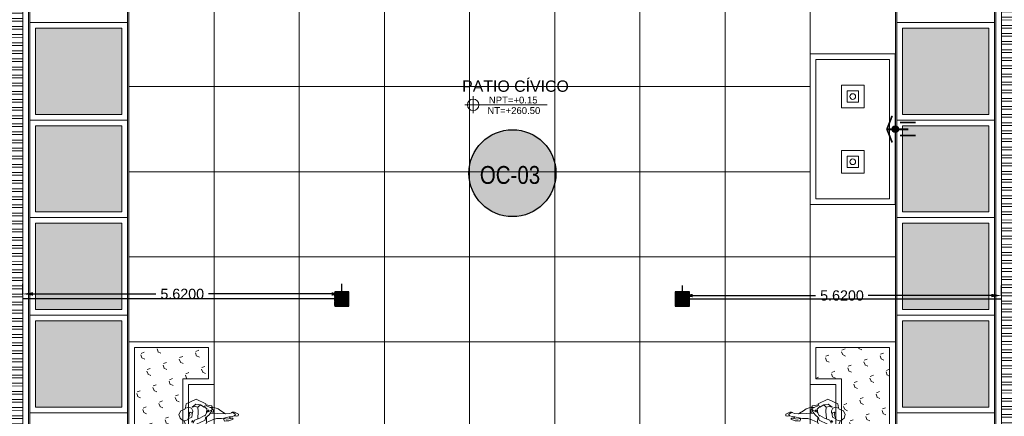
# Model space of a CAD drawing. Header units: millimetres. Extents: x -8931983 to 9630244, y 4 to 18563053.
# Tile 169 of 256: x 349116.26 to 349133.6, y 9281957.44 to 9281964.43. Entities that reach past the tile are written whole.
import ezdxf

# ---------------------------------------------------------------- set-up
doc = ezdxf.new("R2010")
doc.units = ezdxf.units.MM
for name, color, linetype, lineweight in [('.', 7, 'Continuous', 0), ('0_ CUNETAS', 151, 'Continuous', 5), ('13.-ALE_PRESENTACION', 7, 'Continuous', 0), ('AS MUROS', 2, 'Continuous', 5), ('AS MUROS-05', 230, 'Continuous', 9), ('CUNETAS', 5, 'Continuous', 0), ('G-ANNO-DIMS', 7, 'Continuous', 5), ('HIERVA', 108, 'Continuous', 0), ('PERSONAS', 251, 'Continuous', 5), ('plum01', 8, 'Continuous', 0), ('TEXTO AMBIENTES', 7, 'Continuous', 30), ('textos 1', 4, 'Continuous', 40), ('vereda', 254, 'Continuous', 5), ('VEREDAD', 130, 'Continuous', 9)]:
    doc.layers.add(name, color=color, linetype=linetype, lineweight=lineweight)
for name, color, linetype, lineweight, true_color in [('0_PISOS', 252, 'Continuous', 0, 0x8a8a8a), ('AS  ACHURADOS-01', 8, 'Continuous', 0, 0x828282), ('BRUÑA', 8, 'Continuous', 0, 0x7d7d7d), ('PISO Cemento pulido', 254, 'Continuous', 5, 0xd1d1d1), ('VIDRIO 6', 160, 'Continuous', 0, 0x4242ff)]:
    doc.layers.add(name, color=color, linetype=linetype, lineweight=lineweight, true_color=true_color)
for name, color, linetype in [('C-ROAD-MARK', 212, 'Continuous'), ('Lineas', 7, 'Continuous'), ('P', 2, 'Continuous')]:
    doc.layers.add(name, color=color, linetype=linetype)
doc.styles.add('Arial_1', font='arial.ttf', dxfattribs={"height": 0.15})
doc.styles.add('Cota B', font='swissck.ttf')
doc.styles.get("Standard").update_dxf_attribs({"font": 'arial.ttf'})
doc.dimstyles.get("Standard").update_dxf_attribs({"dimtxt": 0.18, "dimasz": 0.18, "dimexe": 0.18, "dimexo": 0.0625, "dimgap": 0.09, "dimtad": 0, "dimtih": 1, "dimtoh": 1, "dimdec": 4, "dimzin": 0, "dimdsep": 46, "dimtxsty": 'Standard', "dimcen": 0.09, "dimadec": 0, "dimazin": 0, "dimtfac": 1, "dimtdec": 4, "dimtofl": 0, "dimtmove": 0, "dimatfit": 3, "dimfxl": 1, "dimtolj": 1, "dimtzin": 0, "dimarcsym": 0})
pattern_1 = [(335.493494, (-5036.63636, -1392.46373), (0.285509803, 0.106710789), [0.05715, -0.373902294]), (290.493494, (-5036.63636, -1392.46373), (0.285509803, 0.10671079), [0.05715, -0.24765]), (20.493494, (-5036.63636, -1392.46373), (-0.10671079, 0.285509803), [0.05715, -0.24765])]
pattern_2 = [(335.493494, (-5036.63636, -1395.46373), (0.285509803, 0.106710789), [0.05715, -0.373902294]), (290.493494, (-5036.63636, -1395.46373), (0.285509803, 0.10671079), [0.05715, -0.24765]), (20.493494, (-5036.63636, -1395.46373), (-0.10671079, 0.285509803), [0.05715, -0.24765])]

# ---------------------------------------------------------------- blocks, each defined once
blk = doc.blocks.new('red drenaje')
at = {"layer": '0_ CUNETAS', "lineweight": 0}
h = blk.add_hatch(dxfattribs=at)
h.set_pattern_fill('ANSI32', color=256, scale=0.015, angle=135)
h.set_pattern_definition([(180, (7.20997, 111.0331), (0, -0.142875), []), (180, (7.16235, 111.08073), (0, -0.142875), [])])
h.paths.add_polyline_path([(-34.72, 70.028), (-35.12, 70.028), (-35.12, 32.391), (-34.72, 32.557)])
h = blk.add_hatch(dxfattribs=at)
h.set_pattern_fill('ANSI32', color=256, scale=0.015, angle=135)
h.set_pattern_definition([(180, (7.4, 110.9101), (0, -0.142875), []), (180, (7.35238, 110.95773), (0, -0.142875), [])])
h.paths.add_polyline_path([(-17.48, 13.093), (-17.08, 13.093), (-17.08, 69.905), (-17.48, 69.905)])
for p, q in [((-34.72, 70.028), (-34.72, 32.557)), ((-34.62, 70.028), (-34.62, 32.598)), ((-17.58, 70.028), (-17.58, 13.093)), ((-17.48, 69.905), (-17.48, 13.6))]:
    blk.add_line(p, q, dxfattribs=at)
for points in [[(-35.12, 70.028), (-34.72, 70.028), (-34.72, 32.557), (-35.12, 32.391), (-35.12, 70.028)], [(-17.48, 69.905), (-17.08, 69.905), (-17.08, 13.093), (-17.48, 13.093), (-17.48, 69.905)]]:
    blk.add_lwpolyline(points, dxfattribs=at)
blk = doc.blocks.new('sentada')
at = {"layer": 'PERSONAS', "color": 217, "true_color": 0x93278f}
blk.add_line((0, 0.188), (-0.039, 0.169), dxfattribs=at)
blk.add_lwpolyline([(-0.151, 0.212), (-0.186, 0.347), (-0.169, 0.365), (-0.178, 0.399), (-0.221, 0.467), (-0.22, 0.483), (-0.186, 0.501), (-0.16, 0.484), (-0.129, 0.458), (-0.099, 0.403), (-0.091, 0.367), (-0.063, 0.359), (-0.019, 0.235), (0.019, 0.285), (0.044, 0.342), (0.05, 0.37), (0.077, 0.387), (0.109, 0.344), (0.083, 0.265), (0.092, 0.26), (0.087, 0.208), (0.054, 0.195), (0, 0.188), (0.056, 0.051), (0.124, 0.024), (0.151, 0.01), (0.172, -0.014), (0.189, -0.131), (0.141, -0.221), (0.077, -0.263), (0.086, -0.312), (0.058, -0.362), (0.007, -0.394), (-0.048, -0.371), (-0.079, -0.336), (-0.089, -0.329), (-0.197, -0.36), (-0.255, -0.331), (-0.326, -0.198), (-0.348, -0.038), (-0.34, 0.004), (-0.349, 0.082), (-0.234, 0.172), (-0.228, 0.189), (-0.174, 0.21), (-0.166, 0.202)], close=True, dxfattribs=at)
for points in [[(-0.091, 0.365), (-0.171, 0.365)], [(-0.197, -0.252), (-0.244, -0.125), (-0.201, -0.084), (-0.245, -0.1), (-0.212, 0.064), (-0.283, 0.088), (-0.264, 0.121), (-0.188, 0.102), (-0.145, 0.173), (-0.164, 0.203)], [(-0.232, 0.174), (-0.224, 0.144), (-0.251, 0.119)], [(-0.151, 0.212), (-0.056, 0.223), (-0.035, 0.154), (-0.203, 0.046)], [(-0.02, 0.232), (-0.052, 0.212)], [(0.044, 0.194), (0.019, 0.287)], [(-0.284, 0.087), (-0.31, 0.094), (-0.338, 0.005)], [(-0.195, 0.104), (-0.21, 0.066)], [(-0.093, -0.274), (-0.165, -0.28), (-0.124, -0.168), (-0.128, -0.089), (-0.121, 0.004)], [(-0.085, -0.237), (-0.083, -0.157), (-0.14, 0.087)], [(-0.01, -0.153), (-0.058, -0.116), (-0.128, 0.036)], [(0.056, 0.05), (-0.038, 0.094), (-0.072, 0.042), (-0.127, 0.089)], [(-0.071, 0.128), (-0.038, 0.1), (-0.077, 0.047), (0, 0), (0.061, -0.047), (0.07, -0.093), (0.041, -0.149), (0.053, -0.157), (0.059, -0.192)], [(0.072, -0.26), (0.016, -0.232), (0, -0.248), (0.009, -0.258), (0, -0.268), (-0.018, -0.267), (-0.033, -0.241), (-0.053, -0.237), (-0.077, -0.263), (-0.085, -0.302), (-0.084, -0.327), (-0.097, -0.295), (-0.087, -0.242), (-0.029, -0.17), (0.002, -0.152), (0.048, -0.173), (0.069, -0.215), (0.072, -0.26)]]:
    blk.add_lwpolyline(points, dxfattribs=at)
blk = doc.blocks.new('sentada 2')
at = {"layer": 'PERSONAS', "color": 217, "true_color": 0x93278f}
blk.add_line((-0.073, 0.071), (-0.143, 0.071), dxfattribs=at)
blk.add_lwpolyline([(-0.043, 0.477), (-0.023, 0.503), (-0.023, 0.536), (-0.006, 0.551), (0.027, 0.477), (0.03, 0.427), (0.04, 0.4), (0.016, 0.383), (-0.013, 0.383), (-0.001, 0.344), (0.005, 0.253), (0.039, 0.187), (0.097, 0.085), (0.137, 0.077), (0.16, -0.074), (0.149, -0.098), (0.178, -0.171), (0.173, -0.245), (0.152, -0.288), (0.1, -0.31), (0.102, -0.323), (0.062, -0.384), (0.001, -0.41), (-0.07, -0.385), (-0.107, -0.315), (-0.127, -0.304), (-0.2, -0.3), (-0.3, -0.132), (-0.234, 0.046), (-0.213, 0.044), (-0.205, 0.154), (-0.192, 0.156), (-0.166, 0.269), (-0.136, 0.319), (-0.099, 0.389), (-0.092, 0.408), (-0.104, 0.48), (-0.118, 0.506), (-0.129, 0.527), (-0.136, 0.558), (-0.107, 0.633), (-0.074, 0.633), (-0.064, 0.6), (-0.066, 0.562), (-0.053, 0.527)], close=True, dxfattribs=at)
for points in [[(-0.073, 0.567), (-0.088, 0.581), (-0.101, 0.578), (-0.112, 0.551), (-0.122, 0.507)], [(-0.078, 0.143), (-0.084, 0.267), (-0.091, 0.408)], [(-0.013, 0.383), (-0.043, 0.477)], [(-0.003, 0.394), (0.002, 0.439), (-0.016, 0.498)], [(-0.086, 0.181), (-0.106, 0.188), (-0.135, 0.187), (-0.15, 0.164), (-0.156, 0.144), (-0.17, 0.17), (-0.178, 0.171), (-0.175, 0.126), (-0.201, 0.046)], [(0.041, -0.073), (-0.083, -0.075), (-0.163, -0.09), (-0.169, -0.139), (-0.154, -0.19), (-0.209, -0.13), (-0.208, -0.048), (-0.171, 0.022), (-0.198, 0.034)], [(-0.178, 0.027), (-0.139, 0.076)], [(0.111, -0.18), (0.081, -0.156), (0.127, -0.149), (0.071, -0.13), (0.028, -0.038), (-0.028, 0.038), (-0.015, 0.045), (-0.125, 0.095), (-0.127, 0.108), (-0.096, 0.096), (-0.13, 0.153), (-0.117, 0.164), (-0.044, 0.118), (0.011, 0.063), (0.056, 0.057), (0.139, -0.084)], [(0.084, 0.087), (0.009, 0.079)], [(-0.163, -0.09), (-0.204, -0.048)], [(-0.115, -0.314), (-0.146, -0.257), (-0.131, -0.201), (-0.086, -0.173), (-0.049, -0.173), (-0.063, -0.217), (-0.047, -0.227), (-0.005, -0.216), (0.043, -0.234), (0.078, -0.25), (0.095, -0.277), (0.1, -0.302)], [(0.062, -0.24), (0.024, -0.182), (-0.025, -0.18), (-0.051, -0.186)]]:
    blk.add_lwpolyline(points, dxfattribs=at)
blk = doc.blocks.new('asta de banderas')
at = {"layer": 'textos 1'}
h = blk.add_hatch(color=256, dxfattribs=at)
h.dxf.hatch_style = 1
edge = h.paths.add_edge_path()
edge.add_arc((261.327, 47.149), 0.05, 0, 360)
at = {"layer": 'AS  ACHURADOS-01', "ltscale": 0.2, "elevation": 17865.472}
blk.add_lwpolyline([(262.552, 48.549), (262.552, 47.249), (260.102, 47.249), (260.102, 48.549)], close=True, dxfattribs=at)
at = {"layer": 'AS MUROS', "ltscale": 0.2, "elevation": 17865.472}
for points in [[(260.952, 48.099), (260.552, 48.099), (260.552, 47.699), (260.952, 47.699), (260.952, 48.099)], [(262.102, 48.099), (261.702, 48.099), (261.702, 47.699), (262.102, 47.699), (262.102, 48.099)]]:
    blk.add_lwpolyline(points, dxfattribs=at)
for points in [[(260.852, 47.999), (260.652, 47.999), (260.652, 47.799), (260.852, 47.799)], [(262.002, 47.999), (261.802, 47.999), (261.802, 47.799), (262.002, 47.799)]]:
    blk.add_lwpolyline(points, close=True, dxfattribs=at)
at = {"layer": 'AS MUROS-05', "ltscale": 1.87}
for centre in [(260.752, 47.899, 17865.472), (261.902, 47.899, 17865.472)]:
    blk.add_circle(centre, 0.05, dxfattribs=at)
at = {"layer": 'textos 1', "const_width": 0.03, "elevation": 17865.472}
for points in [[(261.093, 47.205), (261.327, 47.296), (261.562, 47.205)], [(261.213, 47.068), (261.213, 46.79)], [(261.442, 47.068), (261.442, 46.79)]]:
    blk.add_lwpolyline(points, dxfattribs=at)
at = {"layer": 'textos 1', "elevation": 17865.472}
blk.add_lwpolyline([(261.327, 47.296), (261.327, 46.924)], dxfattribs=at)
at = {"layer": 'textos 1'}
blk.add_circle((261.327, 47.149, 17865.472), 0.05, dxfattribs=at)
at = {"layer": 'VEREDAD', "elevation": 17865.472}
blk.add_lwpolyline([(262.652, 48.649), (262.652, 47.149), (260.002, 47.149), (260.002, 48.649)], close=True, dxfattribs=at)
blk = doc.blocks.new('patiooo civico')
at = {"layer": 'HIERVA', "lineweight": 0, "true_color": 0x136734, "transparency": 33554610}
h = blk.add_hatch(dxfattribs=at)
h.set_pattern_fill('GRASS', color=116, scale=0.012, angle=-114.5065)
h.set_pattern_definition(pattern_1)
h.paths.add_polyline_path([(-13.4, -0.1), (-13.4, -4.4), (-12.1, -4.4), (-12.1, -3.85), (-12.55, -3.85), (-12.55, -3.304), (-12.587, -3.288), (-12.619, -3.22), (-12.599, -3.157), (-12.55, -3.118), (-12.55, -2.64), (-12.566, -2.633), (-12.601, -2.578), (-12.579, -2.468), (-12.588, -2.459), (-12.626, -2.431), (-12.654, -2.379), (-12.626, -2.325), (-12.579, -2.292), (-12.55, -2.295), (-12.55, -1.85), (-12.1, -1.85), (-12.1, -1.4), (-11.672, -1.4), (-11.672, -0.95), (-10.864, -0.95), (-10.867, -0.921), (-10.834, -0.874), (-10.78, -0.846), (-10.728, -0.874), (-10.7, -0.912), (-10.69, -0.921), (-10.581, -0.899), (-10.525, -0.934), (-10.519, -0.95), (-10.008, -0.95), (-9.969, -0.901), (-9.906, -0.881), (-9.837, -0.913), (-9.822, -0.95), (-9.672, -0.95), (-9.672, -1.103), (-9.632, -1.187), (-9.672, -1.269), (-9.672, -1.4), (-9.1, -1.4), (-9.1, -0.1)])
h = blk.add_hatch(dxfattribs=at)
h.set_pattern_fill('GRASS', color=116, scale=0.012, angle=-114.5065)
h.set_pattern_definition(pattern_1)
h.paths.add_polyline_path([(-4.4, -0.1), (-0.1, -0.1), (-0.1, -4.4), (-1.4, -4.4), (-1.4, -3.85), (-0.95, -3.85), (-0.95, -3.304), (-0.913, -3.288), (-0.881, -3.22), (-0.901, -3.157), (-0.95, -3.118), (-0.95, -2.64), (-0.934, -2.633), (-0.899, -2.578), (-0.921, -2.468), (-0.912, -2.459), (-0.874, -2.431), (-0.846, -2.379), (-0.874, -2.325), (-0.921, -2.292), (-0.95, -2.295), (-0.95, -1.85), (-1.4, -1.85), (-1.4, -1.4), (-1.828, -1.4), (-1.828, -0.95), (-2.636, -0.95), (-2.633, -0.921), (-2.666, -0.874), (-2.72, -0.846), (-2.772, -0.874), (-2.8, -0.912), (-2.81, -0.921), (-2.919, -0.899), (-2.975, -0.934), (-2.981, -0.95), (-3.492, -0.95), (-3.531, -0.901), (-3.594, -0.881), (-3.663, -0.913), (-3.678, -0.95), (-3.828, -0.95), (-3.828, -1.103), (-3.868, -1.187), (-3.828, -1.269), (-3.828, -1.4), (-4.4, -1.4)])
h = blk.add_hatch(dxfattribs=at)
h.set_pattern_fill('GRASS', color=116, scale=0.012, angle=-114.5065)
h.set_pattern_definition(pattern_2)
h.paths.add_polyline_path([(-9.1, -16.4), (-9.1, -15.1), (-9.672, -15.1), (-9.672, -15.231), (-9.632, -15.313), (-9.672, -15.397), (-9.672, -15.55), (-9.822, -15.55), (-9.837, -15.587), (-9.906, -15.619), (-9.969, -15.599), (-10.008, -15.55), (-10.519, -15.55), (-10.525, -15.566), (-10.581, -15.601), (-10.69, -15.579), (-10.7, -15.588), (-10.728, -15.626), (-10.78, -15.654), (-10.834, -15.626), (-10.867, -15.579), (-10.864, -15.55), (-11.672, -15.55), (-11.672, -15.1), (-12.1, -15.1), (-12.1, -14.65), (-12.55, -14.65), (-12.55, -14.205), (-12.579, -14.208), (-12.626, -14.175), (-12.654, -14.121), (-12.626, -14.069), (-12.588, -14.041), (-12.579, -14.032), (-12.601, -13.922), (-12.566, -13.867), (-12.55, -13.86), (-12.55, -13.382), (-12.599, -13.343), (-12.619, -13.28), (-12.587, -13.212), (-12.55, -13.196), (-12.55, -12.65), (-12.1, -12.65), (-12.1, -12.1), (-13.4, -12.1), (-13.4, -16.4)])
h = blk.add_hatch(dxfattribs=at)
h.set_pattern_fill('GRASS', color=116, scale=0.012, angle=-114.5065)
h.set_pattern_definition(pattern_2)
h.paths.add_polyline_path([(-4.4, -16.4), (-0.1, -16.4), (-0.1, -12.1), (-1.4, -12.1), (-1.4, -12.65), (-0.95, -12.65), (-0.95, -13.196), (-0.913, -13.212), (-0.881, -13.28), (-0.901, -13.343), (-0.95, -13.382), (-0.95, -13.86), (-0.934, -13.867), (-0.899, -13.922), (-0.921, -14.032), (-0.912, -14.041), (-0.874, -14.069), (-0.846, -14.121), (-0.874, -14.175), (-0.921, -14.208), (-0.95, -14.205), (-0.95, -14.65), (-1.4, -14.65), (-1.4, -15.1), (-1.828, -15.1), (-1.828, -15.55), (-2.636, -15.55), (-2.633, -15.579), (-2.666, -15.626), (-2.72, -15.654), (-2.772, -15.626), (-2.8, -15.588), (-2.81, -15.579), (-2.919, -15.601), (-2.975, -15.566), (-2.981, -15.55), (-3.492, -15.55), (-3.531, -15.599), (-3.594, -15.619), (-3.663, -15.587), (-3.678, -15.55), (-3.828, -15.55), (-3.828, -15.397), (-3.868, -15.313), (-3.828, -15.231), (-3.828, -15.1), (-4.4, -15.1)])
at = {"layer": 'BRUÑA'}
for points in [[(-9, 0), (-7.5, 0), (-7.5, -1.5), (-9, -1.5)], [(-7.5, 0), (-6, 0), (-6, -1.5), (-7.5, -1.5)], [(-6, 0), (-4.5, 0), (-4.5, -1.5), (-6, -1.5)], [(-12, -1.5), (-10.5, -1.5), (-10.5, -3), (-12, -3)], [(-10.5, -1.5), (-9, -1.5), (-9, -3), (-10.5, -3)], [(-9, -1.5), (-7.5, -1.5), (-7.5, -3), (-9, -3)], [(-7.5, -1.5), (-6, -1.5), (-6, -3), (-7.5, -3)], [(-6, -1.5), (-4.5, -1.5), (-4.5, -3), (-6, -3)], [(-3, -1.5), (-4.5, -1.5), (-4.5, -3), (-3, -3)], [(-1.5, -1.5), (-3, -1.5), (-3, -3), (-1.5, -3)], [(-12, -3), (-10.5, -3), (-10.5, -4.5), (-12, -4.5)], [(-10.5, -3), (-9, -3), (-9, -4.5), (-10.5, -4.5)], [(-9, -3), (-7.5, -3), (-7.5, -4.5), (-9, -4.5)], [(-7.5, -3), (-6, -3), (-6, -4.5), (-7.5, -4.5)], [(-6, -3), (-4.5, -3), (-4.5, -4.5), (-6, -4.5)], [(-3, -3), (-4.5, -3), (-4.5, -4.5), (-3, -4.5)], [(-1.5, -3), (-3, -3), (-3, -4.5), (-1.5, -4.5)], [(-13.5, -4.5), (-12, -4.5), (-12, -6), (-13.5, -6)], [(-12, -4.5), (-10.5, -4.5), (-10.5, -6), (-12, -6)], [(-10.5, -4.5), (-9, -4.5), (-9, -6), (-10.5, -6)], [(-9, -4.5), (-7.5, -4.5), (-7.5, -6), (-9, -6)], [(-7.5, -4.5), (-6, -4.5), (-6, -6), (-7.5, -6)], [(-6, -4.5), (-4.5, -4.5), (-4.5, -6), (-6, -6)], [(-4.5, -4.5), (-3, -4.5), (-3, -6), (-4.5, -6)], [(-3, -4.5), (-1.5, -4.5), (-1.5, -6), (-3, -6)], [(-1.5, -4.5), (0, -4.5), (0, -6), (-1.5, -6)], [(-13.5, -6), (-12, -6), (-12, -7.5), (-13.5, -7.5)], [(-12, -6), (-10.5, -6), (-10.5, -7.5), (-12, -7.5)], [(-10.5, -6), (-9, -6), (-9, -7.5), (-10.5, -7.5)], [(-9, -6), (-7.5, -6), (-7.5, -7.5), (-9, -7.5)], [(-7.5, -6), (-6, -6), (-6, -7.5), (-7.5, -7.5)], [(-6, -6), (-4.5, -6), (-4.5, -7.5), (-6, -7.5)], [(-4.5, -6), (-3, -6), (-3, -7.5), (-4.5, -7.5)], [(-3, -6), (-1.5, -6), (-1.5, -7.5), (-3, -7.5)], [(-1.5, -6), (0, -6), (0, -6.925), (-1.5, -6.925)], [(-13.5, -7.5), (-12, -7.5), (-12, -9), (-13.5, -9)], [(-12, -7.5), (-10.5, -7.5), (-10.5, -9), (-12, -9)], [(-10.5, -7.5), (-9, -7.5), (-9, -9), (-10.5, -9)], [(-9, -7.5), (-7.5, -7.5), (-7.5, -9), (-9, -9)], [(-7.5, -7.5), (-6, -7.5), (-6, -9), (-7.5, -9)], [(-6, -7.5), (-4.5, -7.5), (-4.5, -9), (-6, -9)], [(-4.5, -7.5), (-3, -7.5), (-3, -9), (-4.5, -9)], [(-3, -7.5), (-1.5, -7.5), (-1.5, -9), (-3, -9)], [(-13.5, -9), (-12, -9), (-12, -10.5), (-13.5, -10.5)], [(-12, -9), (-10.5, -9), (-10.5, -10.5), (-12, -10.5)], [(-10.5, -9), (-9, -9), (-9, -10.5), (-10.5, -10.5)], [(-9, -9), (-7.5, -9), (-7.5, -10.5), (-9, -10.5)], [(-7.5, -9), (-6, -9), (-6, -10.5), (-7.5, -10.5)], [(-6, -9), (-4.5, -9), (-4.5, -10.5), (-6, -10.5)], [(-4.5, -9), (-3, -9), (-3, -10.5), (-4.5, -10.5)], [(-3, -9), (-1.5, -9), (-1.5, -10.5), (-3, -10.5)], [(-1.5, -9.575), (0, -9.575), (0, -10.5), (-1.5, -10.5)], [(-13.5, -10.5), (-12, -10.5), (-12, -12), (-13.5, -12)], [(-12, -10.5), (-10.5, -10.5), (-10.5, -12), (-12, -12)], [(-10.5, -10.5), (-9, -10.5), (-9, -12), (-10.5, -12)], [(-9, -10.5), (-7.5, -10.5), (-7.5, -12), (-9, -12)], [(-7.5, -10.5), (-6, -10.5), (-6, -12), (-7.5, -12)], [(-6, -10.5), (-4.5, -10.5), (-4.5, -12), (-6, -12)], [(-4.5, -10.5), (-3, -10.5), (-3, -12), (-4.5, -12)], [(-3, -10.5), (-1.5, -10.5), (-1.5, -12), (-3, -12)], [(-1.5, -10.5), (0, -10.5), (0, -12), (-1.5, -12)], [(-12, -12), (-10.5, -12), (-10.5, -13.5), (-12, -13.5)], [(-10.5, -12), (-9, -12), (-9, -13.5), (-10.5, -13.5)], [(-9, -12), (-7.5, -12), (-7.5, -13.5), (-9, -13.5)], [(-7.5, -12), (-6, -12), (-6, -13.5), (-7.5, -13.5)], [(-6, -12), (-4.5, -12), (-4.5, -13.5), (-6, -13.5)], [(-4.5, -12), (-3, -12), (-3, -13.5), (-4.5, -13.5)], [(-3, -12), (-1.5, -12), (-1.5, -13.5), (-3, -13.5)], [(-12, -13.5), (-10.5, -13.5), (-10.5, -15), (-12, -15)], [(-10.5, -13.5), (-9, -13.5), (-9, -15), (-10.5, -15)], [(-9, -13.5), (-7.5, -13.5), (-7.5, -15), (-9, -15)], [(-7.5, -13.5), (-6, -13.5), (-6, -15), (-7.5, -15)], [(-6, -13.5), (-4.5, -13.5), (-4.5, -15), (-6, -15)], [(-4.5, -13.5), (-3, -13.5), (-3, -15), (-4.5, -15)], [(-3, -13.5), (-1.5, -13.5), (-1.5, -15), (-3, -15)], [(-9, -15), (-7.5, -15), (-7.5, -16.5), (-9, -16.5)], [(-7.5, -15), (-6, -15), (-6, -16.5), (-7.5, -16.5)], [(-6, -15), (-4.5, -15), (-4.5, -16.5), (-6, -16.5)]]:
    blk.add_lwpolyline(points, close=True, dxfattribs=at)
at = {"layer": 'plum01'}
for p, q in [((-12, -1.5), (-11.572, -1.5, 423.077)), ((-1.5, -1.5), (-1.928, -1.5, 423.077)), ((-12, -15), (-11.572, -15, 423.077)), ((-1.5, -15), (-1.928, -15, 423.077))]:
    blk.add_line(p, q, dxfattribs=at)
for points in [[(-12, -1.5), (-12, -1.95), (-12.45, -1.95), (-12.45, -3.75), (-12, -3.75), (-12, -4.5), (-13.5, -4.5), (-13.5, 0), (-9, 0), (-9, -1.5), (-9.772, -1.5), (-9.772, -1.05), (-11.572, -1.05), (-11.572, -1.5)], [(-1.5, -1.5), (-1.5, -1.95), (-1.05, -1.95), (-1.05, -3.75), (-1.5, -3.75), (-1.5, -4.5), (0, -4.5), (0, 0), (-4.5, 0), (-4.5, -1.5), (-3.728, -1.5), (-3.728, -1.05), (-1.928, -1.05), (-1.928, -1.5)], [(-9.672, -1.4), (-9.672, -0.95), (-11.672, -0.95), (-11.672, -1.4), (-12.1, -1.4), (-12.1, -1.85), (-12.55, -1.85), (-12.55, -3.85), (-12.1, -3.85), (-12.1, -4.4), (-13.4, -4.4), (-13.4, -0.1), (-9.1, -0.1), (-9.1, -1.4), (-9.672, -1.4)], [(-3.828, -1.4), (-3.828, -0.95), (-1.828, -0.95), (-1.828, -1.4), (-1.4, -1.4), (-1.4, -1.85), (-0.95, -1.85), (-0.95, -3.85), (-1.4, -3.85), (-1.4, -4.4), (-0.1, -4.4), (-0.1, -0.1), (-4.4, -0.1), (-4.4, -1.4), (-3.828, -1.4)], [(-12, -15), (-12, -14.55), (-12.45, -14.55), (-12.45, -12.75), (-12, -12.75), (-12, -12), (-13.5, -12), (-13.5, -16.5), (-9, -16.5), (-9, -15), (-9.772, -15), (-9.772, -15.45), (-11.572, -15.45), (-11.572, -15)], [(-9.672, -15.1), (-9.672, -15.55), (-11.672, -15.55), (-11.672, -15.1), (-12.1, -15.1), (-12.1, -14.65), (-12.55, -14.65), (-12.55, -12.65), (-12.1, -12.65), (-12.1, -12.1), (-13.4, -12.1), (-13.4, -16.4), (-9.1, -16.4), (-9.1, -15.1), (-9.672, -15.1)], [(-1.5, -15), (-1.5, -14.55), (-1.05, -14.55), (-1.05, -12.75), (-1.5, -12.75), (-1.5, -12), (0, -12), (0, -16.5), (-4.5, -16.5), (-4.5, -15), (-3.728, -15), (-3.728, -15.45), (-1.928, -15.45), (-1.928, -15)], [(-3.828, -15.1), (-3.828, -15.55), (-1.828, -15.55), (-1.828, -15.1), (-1.4, -15.1), (-1.4, -14.65), (-0.95, -14.65), (-0.95, -12.65), (-1.4, -12.65), (-1.4, -12.1), (-0.1, -12.1), (-0.1, -16.4), (-4.4, -16.4), (-4.4, -15.1), (-3.828, -15.1)]]:
    blk.add_lwpolyline(points, dxfattribs=at)
at = {"layer": 'plum01', "elevation": 423.077}
for points in [[(-9.772, -1.5), (-11.572, -1.5), (-11.572, -1.05), (-9.772, -1.05)], [(-3.728, -1.5), (-1.928, -1.5), (-1.928, -1.05), (-3.728, -1.05)], [(-12, -3.75), (-12, -1.95), (-12.45, -1.95), (-12.45, -3.75)], [(-1.5, -3.75), (-1.5, -1.95), (-1.05, -1.95), (-1.05, -3.75)], [(-12, -12.75), (-12, -14.55), (-12.45, -14.55), (-12.45, -12.75)], [(-1.5, -12.75), (-1.5, -14.55), (-1.05, -14.55), (-1.05, -12.75)], [(-9.772, -15), (-11.572, -15), (-11.572, -15.45), (-9.772, -15.45)], [(-3.728, -15), (-1.928, -15), (-1.928, -15.45), (-3.728, -15.45)]]:
    blk.add_lwpolyline(points, close=True, dxfattribs=at)
at = {"layer": 'vereda'}
for p, q in [((-1.527, -2.711), (-1.528, -2.711)), ((-0.896, -4.494), (-0.817, -4.494))]:
    blk.add_line(p, q, dxfattribs=at)
at = {"layer": 'P', "linetype": 'Continuous'}
for name, p, rotation in [('sentada', (-10.81, -1.24, 423.077), 174.6199510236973), ('sentada 2', (-9.943, -1.29, 423.077), 174.6199510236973), ('sentada', (-1.24, -2.348, 423.077), 84.6199510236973), ('sentada 2', (-1.29, -3.183, 423.077), 84.6199510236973), ('sentada 2', (-12.21, -13.317, 423.077), 264.6199510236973), ('sentada', (-12.26, -14.152, 423.077), 264.6199510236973), ('sentada', (-2.69, -15.26, 423.077), 354.6199510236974)]:
    blk.add_blockref(name, p, dxfattribs=dict(at, rotation=rotation))
at = {"layer": 'P', "linetype": 'Continuous', "xscale": -1}
for name, p, rotation in [('sentada', (-2.69, -1.24, 423.077), 185.3800489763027), ('sentada', (-12.26, -2.348, 423.077), 275.3800489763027), ('sentada 2', (-12.21, -3.183, 423.077), 275.3800489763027), ('sentada 2', (-1.29, -13.317, 423.077), 95.38004897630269), ('sentada', (-1.24, -14.152, 423.077), 95.38004897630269), ('sentada 2', (-9.943, -15.21, 423.077), 5.380048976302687), ('sentada', (-10.81, -15.26, 423.077), 5.380048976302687)]:
    blk.add_blockref(name, p, dxfattribs=dict(at, rotation=rotation))
at = {"layer": 'VIDRIO 6', "rotation": 89.99999999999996}
blk.add_blockref('asta de banderas', (47.149, -269.577, -17865.472), dxfattribs=at)
blk = doc.blocks.new('Cotas de elevación - M_Cota de elevación - Destino rellenado-517392-Nivel 1')
at = {"layer": 'G-ANNO-DIMS'}
for p, q in [((-0.0015, 0), (0.013, 0)), ((0, -0.0015), (0, 0.0015))]:
    blk.add_line(p, q, dxfattribs=at)
blk.add_circle((0, 0), 0.001, dxfattribs=at)
blk = doc.blocks.new('SUMIIIDERR')
at = {"layer": '.', "lineweight": 25}
h = blk.add_hatch(color=1, dxfattribs=at)
h.dxf.hatch_style = 1
h.set_gradient(color1=(99, 100, 102), color2=(147, 149, 152), name='INVCYLINDER')
h.paths.add_polyline_path([(-0.125, -0.133), (0.125, -0.133), (0.125, 0.117), (-0.125, 0.117)])
h = blk.add_hatch(color=9, dxfattribs=at)
h.dxf.hatch_style = 1
h.paths.add_polyline_path([(0.12, 0.112), (-0.12, 0.112), (-0.12, 0.105), (0.12, 0.105)])
h.paths.add_polyline_path([(0.12, 0.1), (-0.12, 0.1), (-0.12, 0.095), (0.12, 0.095)])
h.paths.add_polyline_path([(0.12, 0.09), (-0.12, 0.09), (-0.12, 0.085), (0.12, 0.085)])
h.paths.add_polyline_path([(0.12, 0.08), (-0.12, 0.08), (-0.12, 0.075), (0.12, 0.075)])
h.paths.add_polyline_path([(0.12, 0.07), (-0.12, 0.07), (-0.12, 0.065), (0.12, 0.065)])
h.paths.add_polyline_path([(0.12, 0.06), (-0.12, 0.06), (-0.12, 0.055), (0.12, 0.055)])
h.paths.add_polyline_path([(0.12, 0.05), (-0.12, 0.05), (-0.12, 0.045), (0.12, 0.045)])
h.paths.add_polyline_path([(0.12, 0.04), (-0.12, 0.04), (-0.12, 0.035), (0.12, 0.035)])
h.paths.add_polyline_path([(0.12, 0.03), (-0.12, 0.03), (-0.12, 0.025), (0.12, 0.025)])
h.paths.add_polyline_path([(0.12, 0.02), (-0.12, 0.02), (-0.12, 0.015), (0.12, 0.015)])
h.paths.add_polyline_path([(0.12, 0.01), (-0.12, 0.01), (-0.12, 0.005), (0.12, 0.005)])
h.paths.add_polyline_path([(0.12, 0), (-0.12, 0), (-0.12, -0.005), (0.12, -0.005)])
h.paths.add_polyline_path([(0.12, -0.01), (-0.12, -0.01), (-0.12, -0.015), (0.12, -0.015)])
h.paths.add_polyline_path([(0.12, -0.02), (-0.12, -0.02), (-0.12, -0.025), (0.12, -0.025)])
h.paths.add_polyline_path([(0.12, -0.03), (-0.12, -0.03), (-0.12, -0.035), (0.12, -0.035)])
h.paths.add_polyline_path([(0.12, -0.04), (-0.12, -0.04), (-0.12, -0.045), (0.12, -0.045)])
h.paths.add_polyline_path([(0.12, -0.05), (-0.12, -0.05), (-0.12, -0.055), (0.12, -0.055)])
h.paths.add_polyline_path([(0.12, -0.06), (-0.12, -0.06), (-0.12, -0.065), (0.12, -0.065)])
h.paths.add_polyline_path([(0.12, -0.07), (-0.12, -0.07), (-0.12, -0.075), (0.12, -0.075)])
h.paths.add_polyline_path([(0.12, -0.08), (-0.12, -0.08), (-0.12, -0.085), (0.12, -0.085)])
h.paths.add_polyline_path([(0.12, -0.09), (-0.12, -0.09), (-0.12, -0.095), (0.12, -0.095)])
h.paths.add_polyline_path([(0.12, -0.1), (-0.12, -0.1), (-0.12, -0.105), (0.12, -0.105)])
h.paths.add_polyline_path([(0.12, -0.11), (-0.12, -0.11), (-0.12, -0.115), (0.12, -0.115)])
h.paths.add_polyline_path([(0.12, -0.12), (-0.12, -0.12), (-0.12, -0.128), (0.12, -0.128)])
at = {"layer": 'C-ROAD-MARK', "color": 18, "lineweight": 25, "true_color": 0x000000}
for points in [[(0.125, 0.117), (-0.125, 0.117), (-0.125, -0.133), (0.125, -0.133)], [(0.12, 0.112), (-0.12, 0.112), (-0.12, -0.128), (0.12, -0.128)], [(-0.12, 0.105), (0.12, 0.105), (0.12, 0.1), (-0.12, 0.1)], [(-0.12, 0.095), (0.12, 0.095), (0.12, 0.09), (-0.12, 0.09)], [(-0.12, 0.085), (0.12, 0.085), (0.12, 0.08), (-0.12, 0.08)], [(-0.12, 0.075), (0.12, 0.075), (0.12, 0.07), (-0.12, 0.07)], [(-0.12, 0.065), (0.12, 0.065), (0.12, 0.06), (-0.12, 0.06)], [(-0.12, 0.055), (0.12, 0.055), (0.12, 0.05), (-0.12, 0.05)], [(-0.12, 0.045), (0.12, 0.045), (0.12, 0.04), (-0.12, 0.04)], [(-0.12, 0.035), (0.12, 0.035), (0.12, 0.03), (-0.12, 0.03)], [(-0.12, 0.025), (0.12, 0.025), (0.12, 0.02), (-0.12, 0.02)], [(-0.12, 0.015), (0.12, 0.015), (0.12, 0.01), (-0.12, 0.01)], [(-0.12, 0.005), (0.12, 0.005), (0.12, 0), (-0.12, 0)], [(-0.12, -0.005), (0.12, -0.005), (0.12, -0.01), (-0.12, -0.01)], [(-0.12, -0.015), (0.12, -0.015), (0.12, -0.02), (-0.12, -0.02)], [(-0.12, -0.025), (0.12, -0.025), (0.12, -0.03), (-0.12, -0.03)], [(-0.12, -0.035), (0.12, -0.035), (0.12, -0.04), (-0.12, -0.04)], [(-0.12, -0.045), (0.12, -0.045), (0.12, -0.05), (-0.12, -0.05)], [(-0.12, -0.055), (0.12, -0.055), (0.12, -0.06), (-0.12, -0.06)], [(-0.12, -0.065), (0.12, -0.065), (0.12, -0.07), (-0.12, -0.07)], [(-0.12, -0.075), (0.12, -0.075), (0.12, -0.08), (-0.12, -0.08)], [(-0.12, -0.085), (0.12, -0.085), (0.12, -0.09), (-0.12, -0.09)], [(-0.12, -0.095), (0.12, -0.095), (0.12, -0.1), (-0.12, -0.1)], [(-0.12, -0.105), (0.12, -0.105), (0.12, -0.11), (-0.12, -0.11)], [(-0.12, -0.115), (0.12, -0.115), (0.12, -0.12), (-0.12, -0.12)]]:
    blk.add_lwpolyline(points, close=True, dxfattribs=at)
blk = doc.blocks.new('*D3724')
at = {"layer": 'Defpoints', "color": 0, "lineweight": 30, "transparency": 16777216}
for p in [(349116.315, 9281959.598), (349116.315, 9281959.517), (349121.935, 9281959.517)]:
    blk.add_point(p, dxfattribs=at)
at = {"layer": 'Lineas', "color": 0, "lineweight": -2, "transparency": 16777216}
for p, q in [((349116.315, 9281959.579), (349116.315, 9281959.778)), ((349121.935, 9281959.579), (349121.935, 9281959.778)), ((349116.495, 9281959.598), (349118.661, 9281959.598)), ((349121.755, 9281959.598), (349119.588, 9281959.598))]:
    blk.add_line(p, q, dxfattribs=at)
at = {"layer": 'Lineas', "color": 0, "lineweight": 30, "transparency": 16777216}
for points in [[(349116.495, 9281959.628), (349116.495, 9281959.568), (349116.315, 9281959.598)], [(349121.755, 9281959.628), (349121.755, 9281959.568), (349121.935, 9281959.598)]]:
    blk.add_solid(points, dxfattribs=at)
at = {"layer": 'Lineas', "color": 0, "lineweight": 30, "transparency": 16777216, "insert": (349119.125, 9281959.598), "char_height": 0.18, "attachment_point": 5}
blk.add_mtext('\\A1;5.6200', dxfattribs=at)
blk = doc.blocks.new('*D3725')
at = {"layer": 'Defpoints', "color": 0, "lineweight": 30, "transparency": 16777216}
for p in [(349127.935, 9281959.517), (349133.555, 9281959.57), (349133.555, 9281959.501)]:
    blk.add_point(p, dxfattribs=at)
at = {"layer": 'Lineas', "color": 0, "lineweight": -2, "transparency": 16777216}
for p, q in [((349127.935, 9281959.579), (349127.935, 9281959.75)), ((349133.555, 9281959.563), (349133.555, 9281959.75)), ((349128.115, 9281959.57), (349130.281, 9281959.57)), ((349133.375, 9281959.57), (349131.208, 9281959.57))]:
    blk.add_line(p, q, dxfattribs=at)
at = {"layer": 'Lineas', "color": 0, "lineweight": 30, "transparency": 16777216}
for points in [[(349128.115, 9281959.6), (349128.115, 9281959.54), (349127.935, 9281959.57)], [(349133.375, 9281959.6), (349133.375, 9281959.54), (349133.555, 9281959.57)]]:
    blk.add_solid(points, dxfattribs=at)
at = {"layer": 'Lineas', "color": 0, "lineweight": 30, "transparency": 16777216, "insert": (349130.745, 9281959.57), "char_height": 0.18, "attachment_point": 5}
blk.add_mtext('\\A1;5.6200', dxfattribs=at)

msp = doc.modelspace()

# ---------------------------------------------------------------- hatches: boundary and pattern name
at = {"true_color": 0xff7e1c}
h = msp.add_hatch(color=30, dxfattribs=at)
h.dxf.hatch_style = 1
h.paths.add_polyline_path([(349125.70667, 9281961.72592, 1), (349124.17532, 9281961.72592, 1)])
h.paths.add_polyline_path([(349124.23635, 9281961.34649), (349125.61785, 9281961.34649), (349125.61785, 9281962.00615), (349124.23635, 9281962.00615)], flags=25)
at = {"layer": 'PISO Cemento pulido', "true_color": 0xdfe0e1, "transparency": 33554610}
for points in [[(349118.05967, 9281964.28074), (349116.53967, 9281964.28074), (349116.53967, 9281962.76199), (349118.05967, 9281962.76199)], [(349133.32967, 9281964.28074), (349131.80967, 9281964.28074), (349131.80967, 9281962.76199), (349133.32967, 9281962.76199)], [(349118.05967, 9281962.56199), (349116.53967, 9281962.56199), (349116.53967, 9281961.04324), (349118.05967, 9281961.04324)], [(349133.32967, 9281962.56199), (349131.80967, 9281962.56199), (349131.80967, 9281961.04324), (349133.32967, 9281961.04324)], [(349118.05967, 9281960.84324), (349116.53967, 9281960.84324), (349116.53967, 9281959.32449), (349118.05967, 9281959.32449)], [(349133.32967, 9281960.84324), (349131.80967, 9281960.84324), (349131.80967, 9281959.32449), (349133.32967, 9281959.32449)], [(349118.05967, 9281959.12449), (349116.53967, 9281959.12449), (349116.53967, 9281957.60574), (349118.05967, 9281957.60574)], [(349133.32967, 9281959.12449), (349131.80967, 9281959.12449), (349131.80967, 9281957.60574), (349133.32967, 9281957.60574)]]:
    msp.add_hatch(color=254, dxfattribs=at).paths.add_polyline_path(points)

# ---------------------------------------------------------------- linework, layer by layer
at = {"color": 6, "lineweight": 30}
for p, q in [((349121.80967, 9281959.50943), (349116.31467, 9281959.50943)), ((349128.05967, 9281959.50943), (349133.55467, 9281959.50943))]:
    msp.add_line(p, q, dxfattribs=at)
msp.add_circle((349124.941, 9281961.72592), 0.76568)
at = {"layer": '0_PISOS'}
for points in [[(349116.53967, 9281962.76199), (349116.53967, 9281964.28074), (349118.05967, 9281964.28074), (349118.05967, 9281962.76199)], [(349131.80967, 9281962.76199), (349131.80967, 9281964.28074), (349133.32967, 9281964.28074), (349133.32967, 9281962.76199)], [(349116.53967, 9281961.04324), (349116.53967, 9281962.56199), (349118.05967, 9281962.56199), (349118.05967, 9281961.04324)], [(349131.80967, 9281961.04324), (349131.80967, 9281962.56199), (349133.32967, 9281962.56199), (349133.32967, 9281961.04324)], [(349116.53967, 9281959.32449), (349116.53967, 9281960.84324), (349118.05967, 9281960.84324), (349118.05967, 9281959.32449)], [(349131.80967, 9281959.32449), (349131.80967, 9281960.84324), (349133.32967, 9281960.84324), (349133.32967, 9281959.32449)], [(349116.53967, 9281957.60574), (349116.53967, 9281959.12449), (349118.05967, 9281959.12449), (349118.05967, 9281957.60574)], [(349131.80967, 9281957.60574), (349131.80967, 9281959.12449), (349133.32967, 9281959.12449), (349133.32967, 9281957.60574)]]:
    msp.add_lwpolyline(points, close=True, dxfattribs=at)
at = {"layer": 'vereda'}
for p, q in [((349116.43967, 9281988.0045), (349116.43967, 9281950.62447)), ((349131.68467, 9281988.02949), (349131.68467, 9281950.62447)), ((349131.70967, 9281988.02949), (349131.70967, 9281950.62447)), ((349133.42967, 9281988.02949), (349133.42967, 9281928.84455)), ((349118.15967, 9281966.09948), (349118.15967, 9281950.62447)), ((349116.43967, 9281964.38074), (349118.15967, 9281964.38074)), ((349131.70967, 9281964.38074), (349133.42967, 9281964.38074)), ((349116.43967, 9281962.66199), (349118.15967, 9281962.66199)), ((349131.70967, 9281962.66199), (349133.42967, 9281962.66199)), ((349116.43967, 9281960.94324), (349118.15967, 9281960.94324)), ((349131.70967, 9281960.94324), (349133.42967, 9281960.94324)), ((349116.43967, 9281959.22449), (349118.15967, 9281959.22449)), ((349131.70967, 9281959.22449), (349133.42967, 9281959.22449)), ((349116.43967, 9281957.50574), (349118.15967, 9281957.50574)), ((349131.70967, 9281957.50574), (349133.42967, 9281957.50574))]:
    msp.add_line(p, q, dxfattribs=at)

# ---------------------------------------------------------------- block references
at = {"lineweight": 5}
msp.add_blockref('patiooo civico', (349131.68467, 9281970.75193), dxfattribs=at)
at = {"color": 6, "lineweight": 0}
for p in [(349121.93467, 9281959.51693), (349127.93467, 9281959.51693)]:
    msp.add_blockref('SUMIIIDERR', p, dxfattribs=at)
at = {"layer": 'CUNETAS', "color": 84, "lineweight": 30}
msp.add_blockref('red drenaje', (349151.0347, 9281918.00139), dxfattribs=at)
at = {"layer": 'TEXTO AMBIENTES', "xscale": 99.99999999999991, "yscale": 99.99999999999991, "zscale": 99.99999999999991}
msp.add_blockref('Cotas de elevación - M_Cota de elevación - Destino rellenado-517392-Nivel 1', (349124.24957, 9281962.93084), dxfattribs=at)
at = {"layer": 'VIDRIO 6', "rotation": 89.99999999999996}
msp.add_blockref('asta de banderas', (349178.83318, 9281701.17469, -17865.47174), dxfattribs=at)

# ---------------------------------------------------------------- texts
at = {"layer": '13.-ALE_PRESENTACION', "style": 'Cota B'}
msp.add_text('OC-03', height=0.315, dxfattribs=at).set_placement((349124.36606, 9281961.53749))
at = {"layer": 'TEXTO AMBIENTES', "insert": (349123.81954, 9281963.35991), "char_height": 0.2, "width": 2.3498984, "attachment_point": 1, "style": 'Arial_1'}
msp.add_mtext('\\pxqc;PATIO CÍVICO', dxfattribs=at)
at = {"layer": 'TEXTO AMBIENTES', "char_height": 0.12, "width": 0.9021419, "attachment_point": 1, "line_spacing_factor": 0.941778, "style": 'Arial_1'}
for s, insert in [('NPT=+0.15', (349124.52528, 9281963.07424)), ('NT=+260.50', (349124.49946, 9281962.88962))]:
    msp.add_mtext(s, dxfattribs=dict(at, insert=insert))

# ---------------------------------------------------------------- dimensions: what is measured, and where the dimension line sits
at = {"layer": 'Lineas', "color": 1, "lineweight": 30}
for base, p1, p2, picture, middle in [((349116.31467, 9281959.59753), (349121.93467, 9281959.51693), (349116.31467, 9281959.51693), '*D3724', (349119.12467, 9281959.59753)), ((349133.55467, 9281959.56986), (349127.93467, 9281959.51693), (349133.55467, 9281959.50052), '*D3725', (349130.74467, 9281959.56986))]:
    dim = msp.add_linear_dim(base=base, p1=p1, p2=p2, dimstyle='Standard', dxfattribs=at)
    dim.commit()
    dim.dimension.update_dxf_attribs({"geometry": picture, "text_midpoint": middle})

doc.saveas('drawing.dxf')
